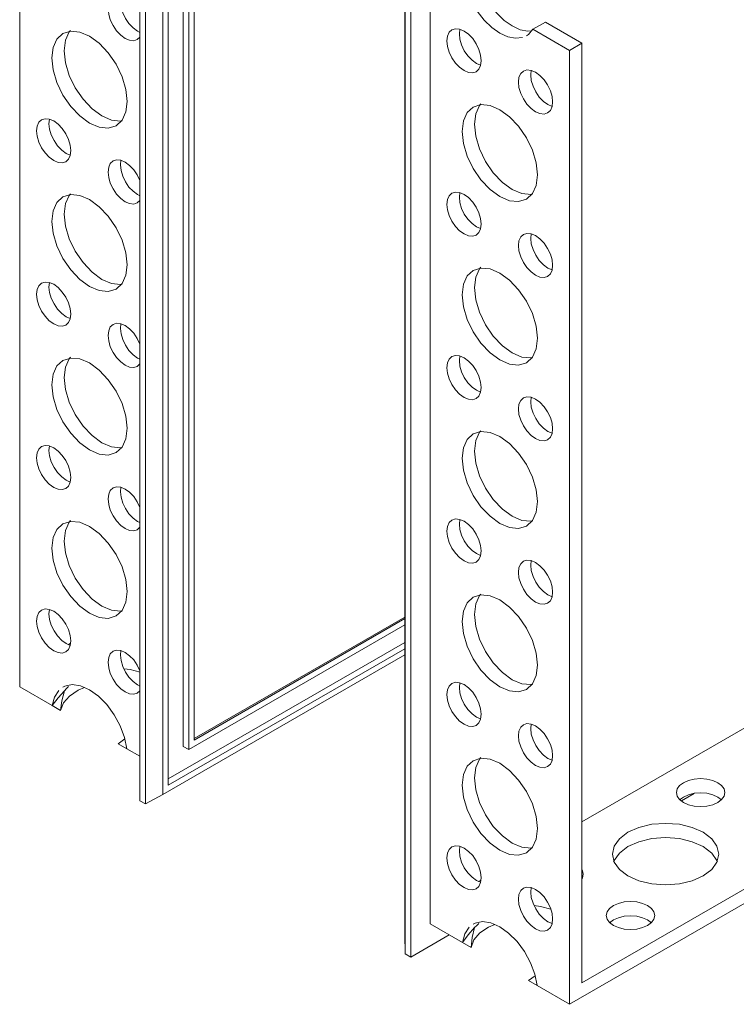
# Model space of a CAD drawing. Header units: millimetres. Extents: x -6612 to -5743, y 138 to 6687.
# Tile 3 of 6: x -6143 to -6070, y 1504 to 1605. Entities that reach past the tile are written whole.
import ezdxf

# ---------------------------------------------------------------- set-up
doc = ezdxf.new("R2010")
doc.units = ezdxf.units.MM
doc.layers.add('E-LITE-EQPM', color=7, linetype='Continuous', lineweight=20)

# ---------------------------------------------------------------- blocks, each defined once
blk = doc.blocks.new('5020221302 - 5020221302 NESO Accessory outer corner recessed-572479-00 Isometrico PDF')
at = {"layer": 'E-LITE-EQPM', "color": 8, "lineweight": 9, "true_color": 0x808080}
for p, q in [((-7000.11, 1536.21), (-7000.11, 1634.36)), ((-6983.28, 1626.44), (-6983.28, 1530.09)), ((-6982.72, 1626.11), (-6982.72, 1529.76)), ((-6982.15, 1530.74), (-6982.15, 1626.44)), ((-6987.74, 1524.5), (-6987.74, 1624.92)), ((-6987.17, 1624.6), (-6987.17, 1524.17)), ((-6985.39, 1624.56), (-6985.39, 1525.13)), ((-6984.84, 1526.09), (-6984.84, 1624.88)), ((-6960.5, 1510.76), (-6960.5, 1610.19)), ((-6957.9, 1511.84), (-6957.9, 1609.98)), ((-6960.45, 1609.17), (-6960.45, 1508.74)), ((-6959.88, 1608.84), (-6959.88, 1508.41)), ((-6946.03, 1604.6), (-6947.31, 1603.87)), ((-6947.31, 1603.87), (-6943.55, 1601.7)), ((-6946.03, 1604.6), (-6942.27, 1602.43)), ((-6987.99, 1603.68), (-6987.74, 1603.55)), ((-6942.27, 1602.43), (-6943.55, 1601.7)), ((-6943.55, 1601.7), (-6943.55, 1503.55)), ((-6942.27, 1505.76), (-6942.27, 1602.43)), ((-6953.12, 1600.36), (-6952.69, 1600.17)), ((-6945.78, 1596.12), (-6945.35, 1595.93)), ((-6995.34, 1591.1), (-6994.91, 1590.92)), ((-6987.99, 1586.86), (-6987.74, 1586.74)), ((-6953.12, 1583.55), (-6952.69, 1583.36)), ((-6945.78, 1579.3), (-6945.35, 1579.12)), ((-6995.34, 1574.29), (-6994.91, 1574.1)), ((-6987.99, 1570.05), (-6987.74, 1569.92)), ((-6953.12, 1566.73), (-6952.69, 1566.55)), ((-6945.78, 1562.49), (-6945.35, 1562.3)), ((-6872.91, 1562.38), (-6942.27, 1522.33)), ((-6995.34, 1557.48), (-6994.91, 1557.29)), ((-6858.55, 1554.09), (-6942.27, 1505.76)), ((-6987.99, 1553.24), (-6987.74, 1553.11)), ((-6858.55, 1552.62), (-6943.55, 1503.55)), ((-6953.12, 1549.92), (-6952.69, 1549.73)), ((-6945.78, 1545.68), (-6945.35, 1545.49)), ((-6982.15, 1530.9), (-6960.5, 1543.4)), ((-6960.5, 1543.24), (-6982.15, 1530.74)), ((-6960.5, 1542.59), (-6982.72, 1529.76)), ((-6995.34, 1540.67), (-6994.91, 1540.48)), ((-6995.11, 1540.57), (-6994.88, 1540.7)), ((-6984.84, 1526.74), (-6960.5, 1540.79)), ((-6960.5, 1540.14), (-6984.84, 1526.09)), ((-6960.5, 1539.5), (-6985.39, 1525.13)), ((-6996.77, 1534.28), (-7000.11, 1536.21)), ((-6987.99, 1536.42), (-6987.74, 1536.3)), ((-6995.9, 1533.78), (-6996.77, 1534.28)), ((-6953.12, 1533.11), (-6952.69, 1532.92)), ((-6989.31, 1530.86), (-6989.97, 1530.36)), ((-6989.1, 1529.85), (-6989.97, 1530.36)), ((-6987.74, 1529.07), (-6989.1, 1529.85)), ((-6982.72, 1529.76), (-6983.28, 1530.09)), ((-6945.78, 1528.86), (-6945.35, 1528.68)), ((-6985.39, 1525.13), (-6987.17, 1524.17)), ((-6930.71, 1525.25), (-6932.04, 1524.48)), ((-6927.9, 1524.59), (-6928.3, 1524.88)), ((-6987.17, 1524.17), (-6987.74, 1524.5)), ((-6953.12, 1516.29), (-6952.69, 1516.11)), ((-6952.66, 1516.33), (-6952.9, 1516.2)), ((-6954.56, 1509.91), (-6957.9, 1511.84)), ((-6945.78, 1512.05), (-6945.35, 1511.86)), ((-6935.12, 1511.94), (-6935.51, 1512.24)), ((-6960.45, 1508.74), (-6960.5, 1510.76)), ((-6955.92, 1510.7), (-6959.88, 1508.41)), ((-6953.68, 1509.41), (-6954.56, 1509.91)), ((-6959.88, 1508.41), (-6960.45, 1508.74)), ((-6947.09, 1506.48), (-6947.76, 1505.99)), ((-6946.89, 1505.48), (-6947.76, 1505.99)), ((-6943.55, 1503.55), (-6946.89, 1505.48))]:
    blk.add_line(p, q, dxfattribs=at)
for points in [[(-6950.72, 1603.47, 0), (-6951.55, 1604.06, 0), (-6952.34, 1604.82, 0), (-6953.06, 1605.73, 0), (-6953.67, 1606.74, 0), (-6954.14, 1607.81, 0)], [(-6952.87, 1608.55, 0), (-6952.4, 1607.48, 0), (-6951.79, 1606.46, 0), (-6951.07, 1605.55, 0), (-6950.28, 1604.79, 0), (-6949.45, 1604.21, 0)], [(-6989.26, 1602.94, 0), (-6989.72, 1603.27, 0), (-6990.14, 1603.72, 0), (-6990.51, 1604.26, 0), (-6990.79, 1604.84, 0), (-6990.96, 1605.43, 0), (-6991.02, 1605.99, 0), (-6990.96, 1606.48, 0), (-6990.79, 1606.87, 0), (-6990.51, 1607.13, 0), (-6990.14, 1607.25, 0), (-6989.72, 1607.2, 0), (-6989.26, 1607.01, 0)], [(-6989.7, 1607.21, 0), (-6989.75, 1606.73, 0), (-6989.69, 1606.17, 0), (-6989.52, 1605.57, 0), (-6989.24, 1604.99, 0), (-6988.87, 1604.46, 0), (-6988.45, 1604.01, 0), (-6987.99, 1603.68, 0)], [(-6992.94, 1594.22, 0), (-6993.94, 1594.95, 0), (-6994.87, 1595.93, 0), (-6995.67, 1597.11, 0), (-6996.29, 1598.39, 0), (-6996.68, 1599.69, 0), (-6996.81, 1600.93, 0), (-6996.68, 1602.01, 0), (-6996.29, 1602.86, 0), (-6995.67, 1603.43, 0), (-6994.87, 1603.68, 0), (-6993.94, 1603.59, 0), (-6992.94, 1603.16, 0)], [(-6994.89, 1603.76, 0), (-6995.02, 1603.6, 0), (-6995.4, 1602.74, 0), (-6995.54, 1601.66, 0), (-6995.4, 1600.43, 0), (-6995.02, 1599.12, 0), (-6994.4, 1597.84, 0), (-6993.6, 1596.67, 0), (-6992.67, 1595.68, 0), (-6991.66, 1594.95, 0)], [(-6954.4, 1599.62, 0), (-6954.85, 1599.96, 0), (-6955.28, 1600.4, 0), (-6955.64, 1600.94, 0), (-6955.92, 1601.52, 0), (-6956.1, 1602.11, 0), (-6956.16, 1602.68, 0), (-6956.1, 1603.17, 0), (-6955.92, 1603.56, 0), (-6955.64, 1603.82, 0), (-6955.28, 1603.93, 0), (-6954.85, 1603.89, 0), (-6954.4, 1603.69, 0)], [(-6954.83, 1603.89, 0), (-6954.88, 1603.41, 0), (-6954.82, 1602.85, 0), (-6954.65, 1602.26, 0), (-6954.37, 1601.67, 0), (-6954, 1601.14, 0), (-6953.58, 1600.69, 0), (-6953.12, 1600.36, 0)], [(-6954.4, 1603.69, 0), (-6953.94, 1603.36, 0), (-6953.51, 1602.91, 0), (-6953.15, 1602.38, 0), (-6952.87, 1601.79, 0), (-6952.69, 1601.2, 0), (-6952.63, 1600.64, 0), (-6952.69, 1600.15, 0), (-6952.87, 1599.76, 0), (-6953.15, 1599.5, 0), (-6953.51, 1599.39, 0), (-6953.94, 1599.43, 0), (-6954.4, 1599.62, 0)], [(-6949.45, 1604.21, 0), (-6948.62, 1603.83, 0), (-6947.83, 1603.68, 0), (-6947.42, 1603.7, 0)], [(-6947.31, 1603.87, 0), (-6947.78, 1603.34, 0), (-6947.98, 1603.2, 0)], [(-6992.94, 1603.16, 0), (-6991.93, 1602.43, 0), (-6991, 1601.44, 0), (-6990.2, 1600.27, 0), (-6989.58, 1598.99, 0), (-6989.2, 1597.69, 0), (-6989.06, 1596.45, 0), (-6989.2, 1595.37, 0), (-6989.58, 1594.52, 0), (-6990.2, 1593.95, 0), (-6991, 1593.7, 0), (-6991.93, 1593.79, 0), (-6992.94, 1594.22, 0)], [(-6987.74, 1603.07, 0), (-6988.02, 1602.82, 0), (-6988.38, 1602.7, 0), (-6988.81, 1602.75, 0), (-6989.26, 1602.94, 0)], [(-6948.38, 1603.03, 0), (-6949.1, 1602.95, 0), (-6949.89, 1603.1, 0), (-6950.72, 1603.47, 0)], [(-6947.05, 1595.38, 0), (-6947.5, 1595.71, 0), (-6947.93, 1596.16, 0), (-6948.29, 1596.7, 0), (-6948.57, 1597.28, 0), (-6948.75, 1597.87, 0), (-6948.81, 1598.43, 0), (-6948.75, 1598.93, 0), (-6948.57, 1599.31, 0), (-6948.29, 1599.57, 0), (-6947.93, 1599.69, 0), (-6947.5, 1599.64, 0), (-6947.05, 1599.45, 0)], [(-6947.48, 1599.65, 0), (-6947.54, 1599.17, 0), (-6947.48, 1598.61, 0), (-6947.3, 1598.01, 0), (-6947.02, 1597.43, 0), (-6946.66, 1596.9, 0), (-6946.23, 1596.45, 0), (-6945.78, 1596.12, 0)], [(-6947.05, 1599.45, 0), (-6946.59, 1599.12, 0), (-6946.17, 1598.67, 0), (-6945.8, 1598.14, 0), (-6945.52, 1597.55, 0), (-6945.35, 1596.96, 0), (-6945.29, 1596.4, 0), (-6945.35, 1595.91, 0), (-6945.52, 1595.52, 0), (-6945.8, 1595.26, 0), (-6946.17, 1595.15, 0), (-6946.59, 1595.19, 0), (-6947.05, 1595.38, 0)], [(-6950.72, 1586.66, 0), (-6951.72, 1587.39, 0), (-6952.66, 1588.38, 0), (-6953.46, 1589.55, 0), (-6954.08, 1590.83, 0), (-6954.46, 1592.13, 0), (-6954.59, 1593.37, 0), (-6954.46, 1594.45, 0), (-6954.08, 1595.3, 0), (-6953.46, 1595.87, 0), (-6952.66, 1596.12, 0), (-6951.72, 1596.03, 0), (-6950.72, 1595.6, 0)], [(-6952.68, 1596.2, 0), (-6952.8, 1596.04, 0), (-6953.19, 1595.18, 0), (-6953.32, 1594.1, 0), (-6953.19, 1592.87, 0), (-6952.8, 1591.57, 0), (-6952.19, 1590.28, 0), (-6951.39, 1589.11, 0), (-6950.45, 1588.12, 0), (-6949.45, 1587.39, 0)], [(-6950.72, 1595.6, 0), (-6949.72, 1594.87, 0), (-6948.79, 1593.89, 0), (-6947.98, 1592.71, 0), (-6947.37, 1591.43, 0), (-6946.98, 1590.13, 0), (-6946.85, 1588.89, 0), (-6946.98, 1587.81, 0), (-6947.37, 1586.96, 0), (-6947.98, 1586.39, 0), (-6948.79, 1586.14, 0), (-6949.72, 1586.23, 0), (-6950.72, 1586.66, 0)], [(-6996.61, 1590.37, 0), (-6997.07, 1590.7, 0), (-6997.49, 1591.15, 0), (-6997.86, 1591.68, 0), (-6998.14, 1592.27, 0), (-6998.31, 1592.86, 0), (-6998.37, 1593.42, 0), (-6998.31, 1593.91, 0), (-6998.14, 1594.3, 0), (-6997.86, 1594.56, 0), (-6997.49, 1594.67, 0), (-6997.07, 1594.63, 0), (-6996.61, 1594.44, 0)], [(-6997.04, 1594.63, 0), (-6997.1, 1594.16, 0), (-6997.04, 1593.59, 0), (-6996.86, 1593, 0), (-6996.58, 1592.42, 0), (-6996.22, 1591.89, 0), (-6995.79, 1591.44, 0), (-6995.34, 1591.1, 0)], [(-6991.66, 1594.95, 0), (-6990.66, 1594.53, 0), (-6989.73, 1594.43, 0), (-6989.57, 1594.45, 0)], [(-6996.61, 1594.44, 0), (-6996.15, 1594.11, 0), (-6995.73, 1593.66, 0), (-6995.36, 1593.12, 0), (-6995.08, 1592.54, 0), (-6994.91, 1591.95, 0), (-6994.85, 1591.39, 0), (-6994.91, 1590.89, 0), (-6995.08, 1590.51, 0), (-6995.36, 1590.25, 0), (-6995.73, 1590.13, 0), (-6996.15, 1590.18, 0), (-6996.61, 1590.37, 0)], [(-6989.26, 1586.13, 0), (-6989.72, 1586.46, 0), (-6990.14, 1586.91, 0), (-6990.51, 1587.44, 0), (-6990.79, 1588.03, 0), (-6990.96, 1588.62, 0), (-6991.02, 1589.18, 0), (-6990.96, 1589.67, 0), (-6990.79, 1590.06, 0), (-6990.51, 1590.32, 0), (-6990.14, 1590.43, 0), (-6989.72, 1590.39, 0), (-6989.26, 1590.2, 0)], [(-6989.7, 1590.39, 0), (-6989.75, 1589.91, 0), (-6989.69, 1589.35, 0), (-6989.52, 1588.76, 0), (-6989.24, 1588.18, 0), (-6988.87, 1587.64, 0), (-6988.45, 1587.2, 0), (-6987.99, 1586.86, 0)], [(-6989.26, 1590.2, 0), (-6988.81, 1589.86, 0), (-6988.38, 1589.42, 0), (-6988.02, 1588.88, 0), (-6987.74, 1588.3, 0)], [(-6992.94, 1577.4, 0), (-6993.94, 1578.14, 0), (-6994.87, 1579.12, 0), (-6995.67, 1580.3, 0), (-6996.29, 1581.58, 0), (-6996.68, 1582.88, 0), (-6996.81, 1584.11, 0), (-6996.68, 1585.19, 0), (-6996.29, 1586.05, 0), (-6995.67, 1586.62, 0), (-6994.87, 1586.87, 0), (-6993.94, 1586.77, 0), (-6992.94, 1586.35, 0)], [(-6994.89, 1586.94, 0), (-6995.02, 1586.78, 0), (-6995.4, 1585.93, 0), (-6995.54, 1584.85, 0), (-6995.4, 1583.61, 0), (-6995.02, 1582.31, 0), (-6994.4, 1581.03, 0), (-6993.6, 1579.86, 0), (-6992.67, 1578.87, 0), (-6991.66, 1578.14, 0)], [(-6954.4, 1582.81, 0), (-6954.85, 1583.14, 0), (-6955.28, 1583.59, 0), (-6955.64, 1584.13, 0), (-6955.92, 1584.71, 0), (-6956.1, 1585.3, 0), (-6956.16, 1585.86, 0), (-6956.1, 1586.35, 0), (-6955.92, 1586.74, 0), (-6955.64, 1587, 0), (-6955.28, 1587.12, 0), (-6954.85, 1587.07, 0), (-6954.4, 1586.88, 0)], [(-6954.83, 1587.07, 0), (-6954.88, 1586.6, 0), (-6954.82, 1586.04, 0), (-6954.65, 1585.44, 0), (-6954.37, 1584.86, 0), (-6954, 1584.33, 0), (-6953.58, 1583.88, 0), (-6953.12, 1583.55, 0)], [(-6954.4, 1586.88, 0), (-6953.94, 1586.55, 0), (-6953.51, 1586.1, 0), (-6953.15, 1585.56, 0), (-6952.87, 1584.98, 0), (-6952.69, 1584.39, 0), (-6952.63, 1583.83, 0), (-6952.69, 1583.34, 0), (-6952.87, 1582.95, 0), (-6953.15, 1582.69, 0), (-6953.51, 1582.57, 0), (-6953.94, 1582.62, 0), (-6954.4, 1582.81, 0)], [(-6949.45, 1587.39, 0), (-6948.45, 1586.97, 0), (-6947.51, 1586.87, 0), (-6947.36, 1586.89, 0)], [(-6992.94, 1586.35, 0), (-6991.93, 1585.62, 0), (-6991, 1584.63, 0), (-6990.2, 1583.46, 0), (-6989.58, 1582.18, 0), (-6989.2, 1580.87, 0), (-6989.06, 1579.64, 0), (-6989.2, 1578.56, 0), (-6989.58, 1577.7, 0), (-6990.2, 1577.13, 0), (-6991, 1576.89, 0), (-6991.93, 1576.98, 0), (-6992.94, 1577.4, 0)], [(-6987.74, 1586.26, 0), (-6988.02, 1586, 0), (-6988.38, 1585.89, 0), (-6988.81, 1585.93, 0), (-6989.26, 1586.13, 0)], [(-6947.05, 1578.57, 0), (-6947.5, 1578.9, 0), (-6947.93, 1579.35, 0), (-6948.29, 1579.88, 0), (-6948.57, 1580.47, 0), (-6948.75, 1581.06, 0), (-6948.81, 1581.62, 0), (-6948.75, 1582.11, 0), (-6948.57, 1582.5, 0), (-6948.29, 1582.76, 0), (-6947.93, 1582.87, 0), (-6947.5, 1582.83, 0), (-6947.05, 1582.64, 0)], [(-6947.48, 1582.83, 0), (-6947.54, 1582.35, 0), (-6947.48, 1581.79, 0), (-6947.3, 1581.2, 0), (-6947.02, 1580.62, 0), (-6946.66, 1580.08, 0), (-6946.23, 1579.64, 0), (-6945.78, 1579.3, 0)], [(-6947.05, 1582.64, 0), (-6946.59, 1582.3, 0), (-6946.17, 1581.86, 0), (-6945.8, 1581.32, 0), (-6945.52, 1580.74, 0), (-6945.35, 1580.15, 0), (-6945.29, 1579.59, 0), (-6945.35, 1579.09, 0), (-6945.52, 1578.7, 0), (-6945.8, 1578.45, 0), (-6946.17, 1578.33, 0), (-6946.59, 1578.37, 0), (-6947.05, 1578.57, 0)], [(-6952.68, 1579.38, 0), (-6952.8, 1579.22, 0), (-6953.19, 1578.37, 0), (-6953.32, 1577.29, 0), (-6953.19, 1576.05, 0), (-6952.8, 1574.75, 0), (-6952.19, 1573.47, 0), (-6951.39, 1572.3, 0), (-6950.45, 1571.31, 0), (-6949.45, 1570.58, 0)], [(-6950.72, 1569.85, 0), (-6951.72, 1570.58, 0), (-6952.66, 1571.56, 0), (-6953.46, 1572.74, 0), (-6954.08, 1574.02, 0), (-6954.46, 1575.32, 0), (-6954.59, 1576.55, 0), (-6954.46, 1577.63, 0), (-6954.08, 1578.49, 0), (-6953.46, 1579.06, 0), (-6952.66, 1579.31, 0), (-6951.72, 1579.22, 0), (-6950.72, 1578.79, 0)], [(-6950.72, 1578.79, 0), (-6949.72, 1578.06, 0), (-6948.79, 1577.07, 0), (-6947.98, 1575.9, 0), (-6947.37, 1574.62, 0), (-6946.98, 1573.31, 0), (-6946.85, 1572.08, 0), (-6946.98, 1571, 0), (-6947.37, 1570.14, 0), (-6947.98, 1569.57, 0), (-6948.79, 1569.33, 0), (-6949.72, 1569.42, 0), (-6950.72, 1569.85, 0)], [(-6996.61, 1573.56, 0), (-6997.07, 1573.89, 0), (-6997.49, 1574.34, 0), (-6997.86, 1574.87, 0), (-6998.14, 1575.45, 0), (-6998.31, 1576.05, 0), (-6998.37, 1576.61, 0), (-6998.31, 1577.1, 0), (-6998.14, 1577.49, 0), (-6997.86, 1577.75, 0), (-6997.49, 1577.86, 0), (-6997.07, 1577.82, 0), (-6996.61, 1577.63, 0)], [(-6997.04, 1577.82, 0), (-6997.1, 1577.34, 0), (-6997.04, 1576.78, 0), (-6996.86, 1576.19, 0), (-6996.58, 1575.61, 0), (-6996.22, 1575.07, 0), (-6995.79, 1574.62, 0), (-6995.34, 1574.29, 0)], [(-6996.61, 1577.63, 0), (-6996.15, 1577.29, 0), (-6995.73, 1576.84, 0), (-6995.36, 1576.31, 0), (-6995.08, 1575.73, 0), (-6994.91, 1575.13, 0), (-6994.85, 1574.57, 0), (-6994.91, 1574.08, 0), (-6995.08, 1573.69, 0), (-6995.36, 1573.43, 0), (-6995.73, 1573.32, 0), (-6996.15, 1573.36, 0), (-6996.61, 1573.56, 0)], [(-6991.66, 1578.14, 0), (-6990.66, 1577.71, 0), (-6989.73, 1577.62, 0), (-6989.57, 1577.64, 0)], [(-6989.26, 1569.31, 0), (-6989.72, 1569.65, 0), (-6990.14, 1570.1, 0), (-6990.51, 1570.63, 0), (-6990.79, 1571.21, 0), (-6990.96, 1571.81, 0), (-6991.02, 1572.37, 0), (-6990.96, 1572.86, 0), (-6990.79, 1573.25, 0), (-6990.51, 1573.51, 0), (-6990.14, 1573.62, 0), (-6989.72, 1573.58, 0), (-6989.26, 1573.38, 0)], [(-6989.7, 1573.58, 0), (-6989.75, 1573.1, 0), (-6989.69, 1572.54, 0), (-6989.52, 1571.95, 0), (-6989.24, 1571.36, 0), (-6988.87, 1570.83, 0), (-6988.45, 1570.38, 0), (-6987.99, 1570.05, 0)], [(-6989.26, 1573.38, 0), (-6988.81, 1573.05, 0), (-6988.38, 1572.6, 0), (-6988.02, 1572.07, 0), (-6987.74, 1571.49, 0)], [(-6954.4, 1566, 0), (-6954.85, 1566.33, 0), (-6955.28, 1566.78, 0), (-6955.64, 1567.31, 0), (-6955.92, 1567.9, 0), (-6956.1, 1568.49, 0), (-6956.16, 1569.05, 0), (-6956.1, 1569.54, 0), (-6955.92, 1569.93, 0), (-6955.64, 1570.19, 0), (-6955.28, 1570.3, 0), (-6954.85, 1570.26, 0), (-6954.4, 1570.07, 0)], [(-6954.83, 1570.26, 0), (-6954.88, 1569.78, 0), (-6954.82, 1569.22, 0), (-6954.65, 1568.63, 0), (-6954.37, 1568.05, 0), (-6954, 1567.51, 0), (-6953.58, 1567.06, 0), (-6953.12, 1566.73, 0)], [(-6949.45, 1570.58, 0), (-6948.45, 1570.15, 0), (-6947.51, 1570.06, 0), (-6947.36, 1570.08, 0)], [(-6992.94, 1560.59, 0), (-6993.94, 1561.32, 0), (-6994.87, 1562.31, 0), (-6995.67, 1563.48, 0), (-6996.29, 1564.76, 0), (-6996.68, 1566.07, 0), (-6996.81, 1567.3, 0), (-6996.68, 1568.38, 0), (-6996.29, 1569.24, 0), (-6995.67, 1569.81, 0), (-6994.87, 1570.05, 0), (-6993.94, 1569.96, 0), (-6992.94, 1569.54, 0)], [(-6994.89, 1570.13, 0), (-6995.02, 1569.97, 0), (-6995.4, 1569.12, 0), (-6995.54, 1568.03, 0), (-6995.4, 1566.8, 0), (-6995.02, 1565.5, 0), (-6994.4, 1564.22, 0), (-6993.6, 1563.04, 0), (-6992.67, 1562.06, 0), (-6991.66, 1561.33, 0)], [(-6992.94, 1569.54, 0), (-6991.93, 1568.8, 0), (-6991, 1567.82, 0), (-6990.2, 1566.64, 0), (-6989.58, 1565.36, 0), (-6989.2, 1564.06, 0), (-6989.06, 1562.83, 0), (-6989.2, 1561.75, 0), (-6989.58, 1560.89, 0), (-6990.2, 1560.32, 0), (-6991, 1560.07, 0), (-6991.93, 1560.17, 0), (-6992.94, 1560.59, 0)], [(-6987.74, 1569.45, 0), (-6988.02, 1569.19, 0), (-6988.38, 1569.08, 0), (-6988.81, 1569.12, 0), (-6989.26, 1569.31, 0)], [(-6954.4, 1570.07, 0), (-6953.94, 1569.73, 0), (-6953.51, 1569.28, 0), (-6953.15, 1568.75, 0), (-6952.87, 1568.17, 0), (-6952.69, 1567.58, 0), (-6952.63, 1567.01, 0), (-6952.69, 1566.52, 0), (-6952.87, 1566.13, 0), (-6953.15, 1565.87, 0), (-6953.51, 1565.76, 0), (-6953.94, 1565.8, 0), (-6954.4, 1566, 0)], [(-6947.05, 1561.76, 0), (-6947.5, 1562.09, 0), (-6947.93, 1562.54, 0), (-6948.29, 1563.07, 0), (-6948.57, 1563.65, 0), (-6948.75, 1564.25, 0), (-6948.81, 1564.81, 0), (-6948.75, 1565.3, 0), (-6948.57, 1565.69, 0), (-6948.29, 1565.95, 0), (-6947.93, 1566.06, 0), (-6947.5, 1566.02, 0), (-6947.05, 1565.82, 0)], [(-6947.48, 1566.02, 0), (-6947.54, 1565.54, 0), (-6947.48, 1564.98, 0), (-6947.3, 1564.39, 0), (-6947.02, 1563.81, 0), (-6946.66, 1563.27, 0), (-6946.23, 1562.82, 0), (-6945.78, 1562.49, 0)], [(-6947.05, 1565.82, 0), (-6946.59, 1565.49, 0), (-6946.17, 1565.04, 0), (-6945.8, 1564.51, 0), (-6945.52, 1563.93, 0), (-6945.35, 1563.33, 0), (-6945.29, 1562.77, 0), (-6945.35, 1562.28, 0), (-6945.52, 1561.89, 0), (-6945.8, 1561.63, 0), (-6946.17, 1561.52, 0), (-6946.59, 1561.56, 0), (-6947.05, 1561.76, 0)], [(-6950.72, 1553.03, 0), (-6951.72, 1553.76, 0), (-6952.66, 1554.75, 0), (-6953.46, 1555.92, 0), (-6954.08, 1557.2, 0), (-6954.46, 1558.51, 0), (-6954.59, 1559.74, 0), (-6954.46, 1560.82, 0), (-6954.08, 1561.68, 0), (-6953.46, 1562.25, 0), (-6952.66, 1562.49, 0), (-6951.72, 1562.4, 0), (-6950.72, 1561.98, 0)], [(-6952.68, 1562.57, 0), (-6952.8, 1562.41, 0), (-6953.19, 1561.56, 0), (-6953.32, 1560.47, 0), (-6953.19, 1559.24, 0), (-6952.8, 1557.94, 0), (-6952.19, 1556.66, 0), (-6951.39, 1555.48, 0), (-6950.45, 1554.5, 0), (-6949.45, 1553.77, 0)], [(-6991.66, 1561.33, 0), (-6990.66, 1560.9, 0), (-6989.73, 1560.81, 0), (-6989.57, 1560.83, 0)], [(-6950.72, 1561.98, 0), (-6949.72, 1561.24, 0), (-6948.79, 1560.26, 0), (-6947.98, 1559.09, 0), (-6947.37, 1557.8, 0), (-6946.98, 1556.5, 0), (-6946.85, 1555.27, 0), (-6946.98, 1554.19, 0), (-6947.37, 1553.33, 0), (-6947.98, 1552.76, 0), (-6948.79, 1552.51, 0), (-6949.72, 1552.61, 0), (-6950.72, 1553.03, 0)], [(-6996.61, 1556.74, 0), (-6997.07, 1557.08, 0), (-6997.49, 1557.52, 0), (-6997.86, 1558.06, 0), (-6998.14, 1558.64, 0), (-6998.31, 1559.23, 0), (-6998.37, 1559.79, 0), (-6998.31, 1560.29, 0), (-6998.14, 1560.68, 0), (-6997.86, 1560.94, 0), (-6997.49, 1561.05, 0), (-6997.07, 1561.01, 0), (-6996.61, 1560.81, 0)], [(-6997.04, 1561.01, 0), (-6997.1, 1560.53, 0), (-6997.04, 1559.97, 0), (-6996.86, 1559.38, 0), (-6996.58, 1558.79, 0), (-6996.22, 1558.26, 0), (-6995.79, 1557.81, 0), (-6995.34, 1557.48, 0)], [(-6996.61, 1560.81, 0), (-6996.15, 1560.48, 0), (-6995.73, 1560.03, 0), (-6995.36, 1559.5, 0), (-6995.08, 1558.91, 0), (-6994.91, 1558.32, 0), (-6994.85, 1557.76, 0), (-6994.91, 1557.27, 0), (-6995.08, 1556.88, 0), (-6995.36, 1556.62, 0), (-6995.73, 1556.51, 0), (-6996.15, 1556.55, 0), (-6996.61, 1556.74, 0)], [(-6989.26, 1552.5, 0), (-6989.72, 1552.83, 0), (-6990.14, 1553.28, 0), (-6990.51, 1553.82, 0), (-6990.79, 1554.4, 0), (-6990.96, 1554.99, 0), (-6991.02, 1555.55, 0), (-6990.96, 1556.04, 0), (-6990.79, 1556.43, 0), (-6990.51, 1556.69, 0), (-6990.14, 1556.81, 0), (-6989.72, 1556.76, 0), (-6989.26, 1556.57, 0)], [(-6989.7, 1556.77, 0), (-6989.75, 1556.29, 0), (-6989.69, 1555.73, 0), (-6989.52, 1555.13, 0), (-6989.24, 1554.55, 0), (-6988.87, 1554.02, 0), (-6988.45, 1553.57, 0), (-6987.99, 1553.24, 0)], [(-6989.26, 1556.57, 0), (-6988.81, 1556.24, 0), (-6988.38, 1555.79, 0), (-6988.02, 1555.26, 0), (-6987.74, 1554.68, 0)], [(-6992.94, 1543.78, 0), (-6993.94, 1544.51, 0), (-6994.87, 1545.5, 0), (-6995.67, 1546.67, 0), (-6996.29, 1547.95, 0), (-6996.68, 1549.25, 0), (-6996.81, 1550.49, 0), (-6996.68, 1551.57, 0), (-6996.29, 1552.42, 0), (-6995.67, 1552.99, 0), (-6994.87, 1553.24, 0), (-6993.94, 1553.15, 0), (-6992.94, 1552.72, 0)], [(-6994.89, 1553.32, 0), (-6995.02, 1553.16, 0), (-6995.4, 1552.3, 0), (-6995.54, 1551.22, 0), (-6995.4, 1549.99, 0), (-6995.02, 1548.69, 0), (-6994.4, 1547.4, 0), (-6993.6, 1546.23, 0), (-6992.67, 1545.24, 0), (-6991.66, 1544.51, 0)], [(-6954.4, 1549.18, 0), (-6954.85, 1549.52, 0), (-6955.28, 1549.97, 0), (-6955.64, 1550.5, 0), (-6955.92, 1551.08, 0), (-6956.1, 1551.67, 0), (-6956.16, 1552.24, 0), (-6956.1, 1552.73, 0), (-6955.92, 1553.12, 0), (-6955.64, 1553.38, 0), (-6955.28, 1553.49, 0), (-6954.85, 1553.45, 0), (-6954.4, 1553.25, 0)], [(-6954.83, 1553.45, 0), (-6954.88, 1552.97, 0), (-6954.82, 1552.41, 0), (-6954.65, 1551.82, 0), (-6954.37, 1551.23, 0), (-6954, 1550.7, 0), (-6953.58, 1550.25, 0), (-6953.12, 1549.92, 0)], [(-6954.4, 1553.25, 0), (-6953.94, 1552.92, 0), (-6953.51, 1552.47, 0), (-6953.15, 1551.94, 0), (-6952.87, 1551.35, 0), (-6952.69, 1550.76, 0), (-6952.63, 1550.2, 0), (-6952.69, 1549.71, 0), (-6952.87, 1549.32, 0), (-6953.15, 1549.06, 0), (-6953.51, 1548.95, 0), (-6953.94, 1548.99, 0), (-6954.4, 1549.18, 0)], [(-6949.45, 1553.77, 0), (-6948.45, 1553.34, 0), (-6947.51, 1553.25, 0), (-6947.36, 1553.27, 0)], [(-6992.94, 1552.72, 0), (-6991.93, 1551.99, 0), (-6991, 1551, 0), (-6990.2, 1549.83, 0), (-6989.58, 1548.55, 0), (-6989.2, 1547.25, 0), (-6989.06, 1546.01, 0), (-6989.2, 1544.93, 0), (-6989.58, 1544.08, 0), (-6990.2, 1543.51, 0), (-6991, 1543.26, 0), (-6991.93, 1543.35, 0), (-6992.94, 1543.78, 0)], [(-6987.74, 1552.64, 0), (-6988.02, 1552.38, 0), (-6988.38, 1552.27, 0), (-6988.81, 1552.31, 0), (-6989.26, 1552.5, 0)], [(-6947.05, 1544.94, 0), (-6947.5, 1545.27, 0), (-6947.93, 1545.72, 0), (-6948.29, 1546.26, 0), (-6948.57, 1546.84, 0), (-6948.75, 1547.43, 0), (-6948.81, 1547.99, 0), (-6948.75, 1548.49, 0), (-6948.57, 1548.87, 0), (-6948.29, 1549.13, 0), (-6947.93, 1549.25, 0), (-6947.5, 1549.2, 0), (-6947.05, 1549.01, 0)], [(-6947.48, 1549.21, 0), (-6947.54, 1548.73, 0), (-6947.48, 1548.17, 0), (-6947.3, 1547.58, 0), (-6947.02, 1546.99, 0), (-6946.66, 1546.46, 0), (-6946.23, 1546.01, 0), (-6945.78, 1545.68, 0)], [(-6947.05, 1549.01, 0), (-6946.59, 1548.68, 0), (-6946.17, 1548.23, 0), (-6945.8, 1547.7, 0), (-6945.52, 1547.11, 0), (-6945.35, 1546.52, 0), (-6945.29, 1545.96, 0), (-6945.35, 1545.47, 0), (-6945.52, 1545.08, 0), (-6945.8, 1544.82, 0), (-6946.17, 1544.71, 0), (-6946.59, 1544.75, 0), (-6947.05, 1544.94, 0)], [(-6950.72, 1536.22, 0), (-6951.72, 1536.95, 0), (-6952.66, 1537.94, 0), (-6953.46, 1539.11, 0), (-6954.08, 1540.39, 0), (-6954.46, 1541.69, 0), (-6954.59, 1542.93, 0), (-6954.46, 1544.01, 0), (-6954.08, 1544.86, 0), (-6953.46, 1545.43, 0), (-6952.66, 1545.68, 0), (-6951.72, 1545.59, 0), (-6950.72, 1545.16, 0)], [(-6952.68, 1545.76, 0), (-6952.8, 1545.6, 0), (-6953.19, 1544.74, 0), (-6953.32, 1543.66, 0), (-6953.19, 1542.43, 0), (-6952.8, 1541.13, 0), (-6952.19, 1539.84, 0), (-6951.39, 1538.67, 0), (-6950.45, 1537.69, 0), (-6949.45, 1536.95, 0)], [(-6950.72, 1545.16, 0), (-6949.72, 1544.43, 0), (-6948.79, 1543.45, 0), (-6947.98, 1542.27, 0), (-6947.37, 1540.99, 0), (-6946.98, 1539.69, 0), (-6946.85, 1538.46, 0), (-6946.98, 1537.37, 0), (-6947.37, 1536.52, 0), (-6947.98, 1535.95, 0), (-6948.79, 1535.7, 0), (-6949.72, 1535.79, 0), (-6950.72, 1536.22, 0)], [(-6996.61, 1539.93, 0), (-6997.07, 1540.26, 0), (-6997.49, 1540.71, 0), (-6997.86, 1541.25, 0), (-6998.14, 1541.83, 0), (-6998.31, 1542.42, 0), (-6998.37, 1542.98, 0), (-6998.31, 1543.47, 0), (-6998.14, 1543.86, 0), (-6997.86, 1544.12, 0), (-6997.49, 1544.23, 0), (-6997.07, 1544.19, 0), (-6996.61, 1544, 0)], [(-6997.04, 1544.19, 0), (-6997.1, 1543.72, 0), (-6997.04, 1543.16, 0), (-6996.86, 1542.56, 0), (-6996.58, 1541.98, 0), (-6996.22, 1541.45, 0), (-6995.79, 1541, 0), (-6995.34, 1540.67, 0)], [(-6996.61, 1544, 0), (-6996.15, 1543.67, 0), (-6995.73, 1543.22, 0), (-6995.36, 1542.68, 0), (-6995.08, 1542.1, 0), (-6994.91, 1541.51, 0), (-6994.85, 1540.95, 0), (-6994.91, 1540.46, 0), (-6995.08, 1540.07, 0), (-6995.36, 1539.81, 0), (-6995.73, 1539.69, 0), (-6996.15, 1539.74, 0), (-6996.61, 1539.93, 0)], [(-6991.66, 1544.51, 0), (-6990.66, 1544.09, 0), (-6989.73, 1543.99, 0), (-6989.57, 1544.01, 0)], [(-6989.26, 1535.69, 0), (-6989.72, 1536.02, 0), (-6990.14, 1536.47, 0), (-6990.51, 1537, 0), (-6990.79, 1537.59, 0), (-6990.96, 1538.18, 0), (-6991.02, 1538.74, 0), (-6990.96, 1539.23, 0), (-6990.79, 1539.62, 0), (-6990.51, 1539.88, 0), (-6990.14, 1539.99, 0), (-6989.72, 1539.95, 0), (-6989.26, 1539.76, 0)], [(-6989.7, 1539.95, 0), (-6989.75, 1539.47, 0), (-6989.69, 1538.91, 0), (-6989.52, 1538.32, 0), (-6989.24, 1537.74, 0), (-6988.87, 1537.2, 0), (-6988.45, 1536.76, 0), (-6987.99, 1536.42, 0)], [(-6989.26, 1539.76, 0), (-6988.81, 1539.42, 0), (-6988.38, 1538.98, 0), (-6988.02, 1538.44, 0), (-6987.74, 1537.86, 0)], [(-6989.38, 1538.08, 0), (-6988.76, 1537.99, 0), (-6987.73, 1537.73, 0)], [(-6949.45, 1536.95, 0), (-6948.45, 1536.53, 0), (-6947.51, 1536.44, 0), (-6947.36, 1536.45, 0)], [(-6996.77, 1534.28, 0), (-6996.53, 1535.17, 0), (-6996.09, 1535.85, 0)], [(-6995.52, 1535.81, 0), (-6996.17, 1535.08, 0), (-6996.77, 1534.28, 0)], [(-6993.46, 1536.15, 0), (-6994.09, 1535.87, 0), (-6994.99, 1535.27, 0), (-6995.61, 1534.56, 0), (-6995.9, 1533.78, 0)], [(-6995.9, 1533.78, 0), (-6995.77, 1534.78, 0), (-6995.52, 1535.81, 0)], [(-6995.67, 1536.18, 0), (-6995.47, 1536.28, 0), (-6994.71, 1536.44, 0), (-6993.85, 1536.31, 0), (-6992.94, 1535.91, 0)], [(-6995.08, 1536.25, 0), (-6995.31, 1536.03, 0), (-6995.52, 1535.81, 0)], [(-6992.94, 1535.91, 0), (-6992.02, 1535.26, 0), (-6991.16, 1534.39, 0), (-6990.4, 1533.35, 0), (-6989.78, 1532.21, 0), (-6989.34, 1531.02, 0), (-6989.1, 1529.85, 0)], [(-6987.74, 1535.82, 0), (-6988.02, 1535.56, 0), (-6988.38, 1535.45, 0), (-6988.81, 1535.49, 0), (-6989.26, 1535.69, 0)], [(-6954.4, 1532.37, 0), (-6954.85, 1532.7, 0), (-6955.28, 1533.15, 0), (-6955.64, 1533.69, 0), (-6955.92, 1534.27, 0), (-6956.1, 1534.86, 0), (-6956.16, 1535.42, 0), (-6956.1, 1535.91, 0), (-6955.92, 1536.3, 0), (-6955.64, 1536.56, 0), (-6955.28, 1536.68, 0), (-6954.85, 1536.63, 0), (-6954.4, 1536.44, 0)], [(-6954.83, 1536.64, 0), (-6954.88, 1536.16, 0), (-6954.82, 1535.6, 0), (-6954.65, 1535, 0), (-6954.37, 1534.42, 0), (-6954, 1533.89, 0), (-6953.58, 1533.44, 0), (-6953.12, 1533.11, 0)], [(-6954.4, 1536.44, 0), (-6953.94, 1536.11, 0), (-6953.51, 1535.66, 0), (-6953.15, 1535.12, 0), (-6952.87, 1534.54, 0), (-6952.69, 1533.95, 0), (-6952.63, 1533.39, 0), (-6952.69, 1532.9, 0), (-6952.87, 1532.51, 0), (-6953.15, 1532.25, 0), (-6953.51, 1532.13, 0), (-6953.94, 1532.18, 0), (-6954.4, 1532.37, 0)], [(-6947.05, 1528.13, 0), (-6947.5, 1528.46, 0), (-6947.93, 1528.91, 0), (-6948.29, 1529.44, 0), (-6948.57, 1530.03, 0), (-6948.75, 1530.62, 0), (-6948.81, 1531.18, 0), (-6948.75, 1531.67, 0), (-6948.57, 1532.06, 0), (-6948.29, 1532.32, 0), (-6947.93, 1532.43, 0), (-6947.5, 1532.39, 0), (-6947.05, 1532.2, 0)], [(-6947.48, 1532.39, 0), (-6947.54, 1531.92, 0), (-6947.48, 1531.35, 0), (-6947.3, 1530.76, 0), (-6947.02, 1530.18, 0), (-6946.66, 1529.65, 0), (-6946.23, 1529.2, 0), (-6945.78, 1528.86, 0)], [(-6947.05, 1532.2, 0), (-6946.59, 1531.87, 0), (-6946.17, 1531.42, 0), (-6945.8, 1530.88, 0), (-6945.52, 1530.3, 0), (-6945.35, 1529.71, 0), (-6945.29, 1529.15, 0), (-6945.35, 1528.65, 0), (-6945.52, 1528.27, 0), (-6945.8, 1528.01, 0), (-6946.17, 1527.89, 0), (-6946.59, 1527.94, 0), (-6947.05, 1528.13, 0)], [(-6950.72, 1519.41, 0), (-6951.72, 1520.14, 0), (-6952.66, 1521.12, 0), (-6953.46, 1522.3, 0), (-6954.08, 1523.58, 0), (-6954.46, 1524.88, 0), (-6954.59, 1526.11, 0), (-6954.46, 1527.19, 0), (-6954.08, 1528.05, 0), (-6953.46, 1528.62, 0), (-6952.66, 1528.87, 0), (-6951.72, 1528.78, 0), (-6950.72, 1528.35, 0)], [(-6952.68, 1528.95, 0), (-6952.8, 1528.78, 0), (-6953.19, 1527.93, 0), (-6953.32, 1526.85, 0), (-6953.19, 1525.61, 0), (-6952.8, 1524.31, 0), (-6952.19, 1523.03, 0), (-6951.39, 1521.86, 0), (-6950.45, 1520.87, 0), (-6949.45, 1520.14, 0)], [(-6950.72, 1528.35, 0), (-6949.72, 1527.62, 0), (-6948.79, 1526.63, 0), (-6947.98, 1525.46, 0), (-6947.37, 1524.18, 0), (-6946.98, 1522.88, 0), (-6946.85, 1521.64, 0), (-6946.98, 1520.56, 0), (-6947.37, 1519.71, 0), (-6947.98, 1519.13, 0), (-6948.79, 1518.89, 0), (-6949.72, 1518.98, 0), (-6950.72, 1519.41, 0)], [(-6931.82, 1524.32, 0), (-6932.22, 1524.62, 0), (-6932.47, 1524.96, 0), (-6932.55, 1525.34, 0), (-6932.47, 1525.71, 0), (-6932.22, 1526.06, 0), (-6931.82, 1526.35, 0), (-6931.31, 1526.58, 0), (-6930.71, 1526.73, 0), (-6930.06, 1526.77, 0), (-6929.42, 1526.73, 0), (-6928.82, 1526.58, 0), (-6928.3, 1526.35, 0)], [(-6928.3, 1526.35, 0), (-6927.9, 1526.06, 0), (-6927.65, 1525.71, 0), (-6927.57, 1525.34, 0), (-6927.65, 1524.96, 0), (-6927.9, 1524.62, 0), (-6928.3, 1524.32, 0), (-6928.82, 1524.09, 0), (-6929.42, 1523.95, 0), (-6930.06, 1523.9, 0), (-6930.71, 1523.95, 0), (-6931.31, 1524.09, 0), (-6931.82, 1524.32, 0)], [(-6928.3, 1524.88, 0), (-6928.82, 1525.11, 0), (-6929.42, 1525.26, 0), (-6930.06, 1525.31, 0), (-6930.71, 1525.26, 0), (-6931.31, 1525.11, 0), (-6931.82, 1524.88, 0), (-6932.22, 1524.59, 0)], [(-6937.54, 1516.78, 0), (-6938.41, 1517.43, 0), (-6938.96, 1518.19, 0), (-6939.14, 1519.01, 0), (-6938.96, 1519.83, 0), (-6938.41, 1520.59, 0), (-6937.54, 1521.25, 0), (-6936.41, 1521.75, 0), (-6935.09, 1522.07, 0), (-6933.67, 1522.17, 0), (-6932.25, 1522.07, 0), (-6930.93, 1521.75, 0), (-6929.8, 1521.25, 0)], [(-6929.8, 1519.78, 0), (-6930.93, 1520.28, 0), (-6932.25, 1520.6, 0), (-6933.67, 1520.7, 0), (-6935.09, 1520.6, 0), (-6936.41, 1520.28, 0), (-6937.54, 1519.78, 0), (-6938.41, 1519.12, 0), (-6938.96, 1518.36, 0), (-6939.03, 1518.2, 0)], [(-6929.8, 1521.25, 0), (-6928.92, 1520.59, 0), (-6928.38, 1519.83, 0), (-6928.19, 1519.01, 0), (-6928.38, 1518.19, 0), (-6928.92, 1517.43, 0), (-6929.8, 1516.78, 0), (-6930.93, 1516.27, 0), (-6932.25, 1515.96, 0), (-6933.67, 1515.85, 0), (-6935.09, 1515.96, 0), (-6936.41, 1516.27, 0), (-6937.54, 1516.78, 0)], [(-6954.4, 1515.56, 0), (-6954.85, 1515.89, 0), (-6955.28, 1516.34, 0), (-6955.64, 1516.87, 0), (-6955.92, 1517.46, 0), (-6956.1, 1518.05, 0), (-6956.16, 1518.61, 0), (-6956.1, 1519.1, 0), (-6955.92, 1519.49, 0), (-6955.64, 1519.75, 0), (-6955.28, 1519.86, 0), (-6954.85, 1519.82, 0), (-6954.4, 1519.63, 0)], [(-6954.83, 1519.82, 0), (-6954.88, 1519.34, 0), (-6954.82, 1518.78, 0), (-6954.65, 1518.19, 0), (-6954.37, 1517.61, 0), (-6954, 1517.07, 0), (-6953.58, 1516.63, 0), (-6953.12, 1516.29, 0)], [(-6954.4, 1519.63, 0), (-6953.94, 1519.29, 0), (-6953.51, 1518.85, 0), (-6953.15, 1518.31, 0), (-6952.87, 1517.73, 0), (-6952.69, 1517.14, 0), (-6952.63, 1516.57, 0), (-6952.69, 1516.08, 0), (-6952.87, 1515.69, 0), (-6953.15, 1515.43, 0), (-6953.51, 1515.32, 0), (-6953.94, 1515.36, 0), (-6954.4, 1515.56, 0)], [(-6949.45, 1520.14, 0), (-6948.45, 1519.71, 0), (-6947.51, 1519.62, 0), (-6947.36, 1519.64, 0)], [(-6928.31, 1518.2, 0), (-6928.38, 1518.36, 0), (-6928.92, 1519.12, 0), (-6929.8, 1519.78, 0)], [(-6942.26, 1517.38, 0), (-6942.21, 1517.3, 0), (-6942.13, 1516.93, 0), (-6942.21, 1516.56, 0), (-6942.26, 1516.47, 0)], [(-6947.05, 1511.32, 0), (-6947.5, 1511.65, 0), (-6947.93, 1512.1, 0), (-6948.29, 1512.63, 0), (-6948.57, 1513.21, 0), (-6948.75, 1513.81, 0), (-6948.81, 1514.37, 0), (-6948.75, 1514.86, 0), (-6948.57, 1515.25, 0), (-6948.29, 1515.51, 0), (-6947.93, 1515.62, 0), (-6947.5, 1515.58, 0), (-6947.05, 1515.38, 0)], [(-6947.48, 1515.58, 0), (-6947.54, 1515.1, 0), (-6947.48, 1514.54, 0), (-6947.3, 1513.95, 0), (-6947.02, 1513.37, 0), (-6946.66, 1512.83, 0), (-6946.23, 1512.38, 0), (-6945.78, 1512.05, 0)], [(-6947.05, 1515.38, 0), (-6946.59, 1515.05, 0), (-6946.17, 1514.6, 0), (-6945.8, 1514.07, 0), (-6945.52, 1513.49, 0), (-6945.35, 1512.89, 0), (-6945.29, 1512.33, 0), (-6945.35, 1511.84, 0), (-6945.52, 1511.45, 0), (-6945.8, 1511.19, 0), (-6946.17, 1511.08, 0), (-6946.59, 1511.12, 0), (-6947.05, 1511.32, 0)], [(-6947.17, 1513.71, 0), (-6946.55, 1513.61, 0), (-6945.47, 1513.34, 0)], [(-6939.04, 1511.67, 0), (-6939.43, 1511.97, 0), (-6939.68, 1512.32, 0), (-6939.77, 1512.69, 0), (-6939.68, 1513.06, 0), (-6939.43, 1513.41, 0), (-6939.04, 1513.71, 0), (-6938.52, 1513.93, 0), (-6937.92, 1514.08, 0), (-6937.27, 1514.13, 0), (-6936.63, 1514.08, 0), (-6936.03, 1513.93, 0), (-6935.51, 1513.71, 0)], [(-6935.51, 1513.71, 0), (-6935.12, 1513.41, 0), (-6934.87, 1513.06, 0), (-6934.78, 1512.69, 0), (-6934.87, 1512.32, 0), (-6935.12, 1511.97, 0), (-6935.51, 1511.67, 0), (-6936.03, 1511.44, 0), (-6936.63, 1511.3, 0), (-6937.27, 1511.25, 0), (-6937.92, 1511.3, 0), (-6938.52, 1511.44, 0), (-6939.04, 1511.67, 0)], [(-6935.51, 1512.24, 0), (-6936.03, 1512.46, 0), (-6936.63, 1512.61, 0), (-6937.27, 1512.66, 0), (-6937.92, 1512.61, 0), (-6938.52, 1512.46, 0), (-6939.04, 1512.24, 0), (-6939.43, 1511.94, 0)], [(-6951.24, 1511.78, 0), (-6951.87, 1511.5, 0), (-6952.78, 1510.9, 0), (-6953.4, 1510.18, 0), (-6953.68, 1509.41, 0)], [(-6953.46, 1511.81, 0), (-6953.26, 1511.91, 0), (-6952.5, 1512.06, 0), (-6951.64, 1511.94, 0), (-6950.72, 1511.54, 0)], [(-6952.87, 1511.87, 0), (-6953.09, 1511.66, 0), (-6953.31, 1511.44, 0)], [(-6950.72, 1511.54, 0), (-6949.81, 1510.88, 0), (-6948.95, 1510.01, 0), (-6948.18, 1508.98, 0), (-6947.57, 1507.83, 0), (-6947.13, 1506.65, 0), (-6946.89, 1505.48, 0)], [(-6954.56, 1509.91, 0), (-6954.32, 1510.8, 0), (-6953.88, 1511.48, 0)], [(-6953.31, 1511.44, 0), (-6953.96, 1510.71, 0), (-6954.56, 1509.91, 0)], [(-6953.68, 1509.41, 0), (-6953.56, 1510.41, 0), (-6953.31, 1511.44, 0)]]:
    blk.add_polyline3d(points, dxfattribs=at)

msp = doc.modelspace()

# ---------------------------------------------------------------- block references
at = {"layer": 'E-LITE-EQPM', "color": 8, "lineweight": 9, "true_color": 0x808080}
msp.add_blockref('5020221302 - 5020221302 NESO Accessory outer corner recessed-572479-00 Isometrico PDF', (856.69, 0), dxfattribs=at)

doc.saveas('drawing.dxf')
